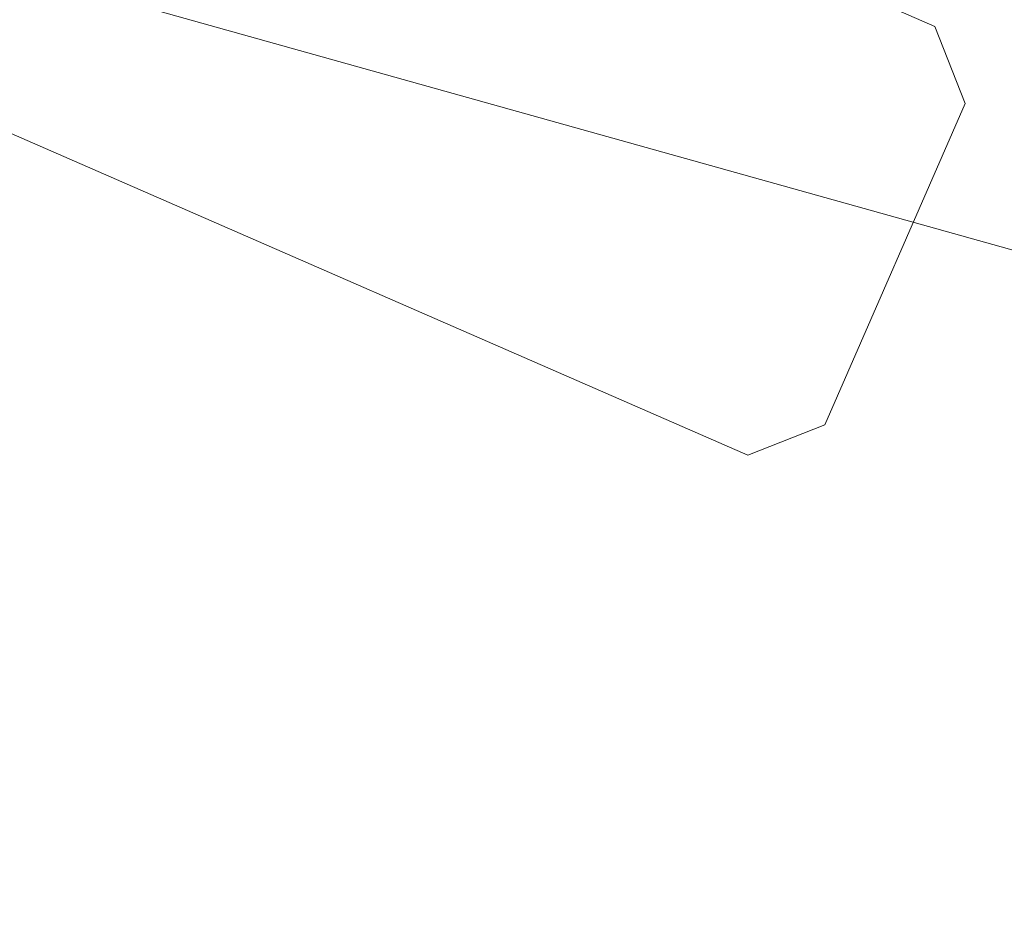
# Model space of a CAD drawing. Header units: metres. Extents: x -5203299 to 2078834, y 245743 to 5816291.
# Tile 42 of 256: x 366323.469 to 366324.058, y 5814084.797 to 5814085.329. Entities that reach past the tile are written whole.
import ezdxf

# ---------------------------------------------------------------- set-up
doc = ezdxf.new("R2010")
doc.units = ezdxf.units.M
doc.header["$LTSCALE"] = 0.5
doc.layers.add('30 -39 Baustelle- Fläche', color=7, linetype='Continuous', lineweight=15)
doc.layers.add('Keine', color=7, linetype='Continuous', lineweight=9)
doc.layers.add('99.04_Ausf Ketziner Str-S-Markierung-Hilfslinien', color=6, linetype='Continuous', lineweight=25, true_color=0xff00ff)

# ---------------------------------------------------------------- blocks, each defined once
blk = doc.blocks.new('_23-07-06_Massenplan_TB_Weiterführende Schule (3D)')
at = {"layer": '99.04_Ausf Ketziner Str-S-Markierung-Hilfslinien', "flags": 128}
blk.add_lwpolyline([(-54.25914, -184.1968), (-129.67642, -159.49642), (-220.34792, -129.80002, 0.015174), (-238.00456, -124.60479), (-239.79263, -124.13712, 0.009438), (-254.46345, -120.59447), (-254.46345, -120.59447, -0.009438), (-269.14822, -117.04845), (-269.14822, -117.04845), (-274.70369, -115.59544)], format="xyb", dxfattribs=at)
blk = doc.blocks.new('Gruppe-12208')
at = {"layer": 'Keine', "color": 7, "flags": 128}
blk.add_lwpolyline([(-271.21406, -118.50024), (-270.89679, -117.36728, -0.414214), (-270.77543, -117.29902), (-257.87847, -120.91069, -0.414214), (-257.81021, -121.03205), (-258.12748, -122.16501), (-258.44476, -123.29796, -0.414214), (-258.56612, -123.36622), (-271.46307, -119.75456, -0.414214), (-271.53133, -119.6332), (-271.21406, -118.50024)], format="xyb", dxfattribs=at)
blk = doc.blocks.new('Gruppe-12226')
at = {"layer": 'Keine', "color": 7}
blk.add_blockref('Gruppe-12208', (0, 0), dxfattribs=at)
blk = doc.blocks.new('Gruppe-12231')
at = {"layer": 'Keine', "color": 7}
for p, q in [((-268.78714, -120.38326), (-269.74754, -119.96445)), ((-269.85922, -120.22056), (-268.89882, -120.63937)), ((-268.76908, -120.42924), (-268.78714, -120.38326)), ((-268.85284, -120.62132), (-268.76908, -120.42924)), ((-268.89882, -120.63937), (-268.85284, -120.62132))]:
    blk.add_line(p, q, dxfattribs=at)
blk = doc.blocks.new('Gruppe-12232')
at = {"layer": 'Keine', "color": 7}
blk.add_blockref('Gruppe-12231', (0, 0), dxfattribs=at)
blk = doc.blocks.new('Gruppe-12233')
at = {"layer": 'Keine', "color": 7}
blk.add_blockref('Gruppe-12232', (0, 0), dxfattribs=at)
blk = doc.blocks.new('Gruppe-12238')
at = {"layer": 'Keine', "color": 7}
blk.add_blockref('Gruppe-12233', (0, 0), dxfattribs=at)
blk = doc.blocks.new('Gruppe-12239')
at = {"layer": 'Keine', "color": 7}
for name in ['Gruppe-12238', 'Gruppe-12226']:
    blk.add_blockref(name, (0, 0), dxfattribs=at)
blk = doc.blocks.new('Gruppe-12241')
at = {"layer": 'Keine', "color": 7}
blk.add_blockref('Gruppe-12239', (0, 0), dxfattribs=at)
blk = doc.blocks.new('Gruppe-12242')
at = {"layer": 'Keine', "color": 7}
blk.add_blockref('Gruppe-12241', (0, 0), dxfattribs=at)
blk = doc.blocks.new('_BE Phase 5 (3D)')
at = {"layer": '30 -39 Baustelle- Fläche', "color": 7}
blk.add_blockref('Gruppe-12242', (0, 0), dxfattribs=at)

msp = doc.modelspace()

# ---------------------------------------------------------------- block references
at = {"layer": 'Keine', "color": 1}
msp.add_blockref('_23-07-06_Massenplan_TB_Weiterführende Schule (3D)', (366592.80349, 5814205.70793), dxfattribs=at)

# ---------------------------------------------------------------- next in the draw order: block references
msp.add_blockref('_BE Phase 5 (3D)', (366592.80349, 5814205.70793), dxfattribs=at)

doc.saveas('drawing.dxf')
